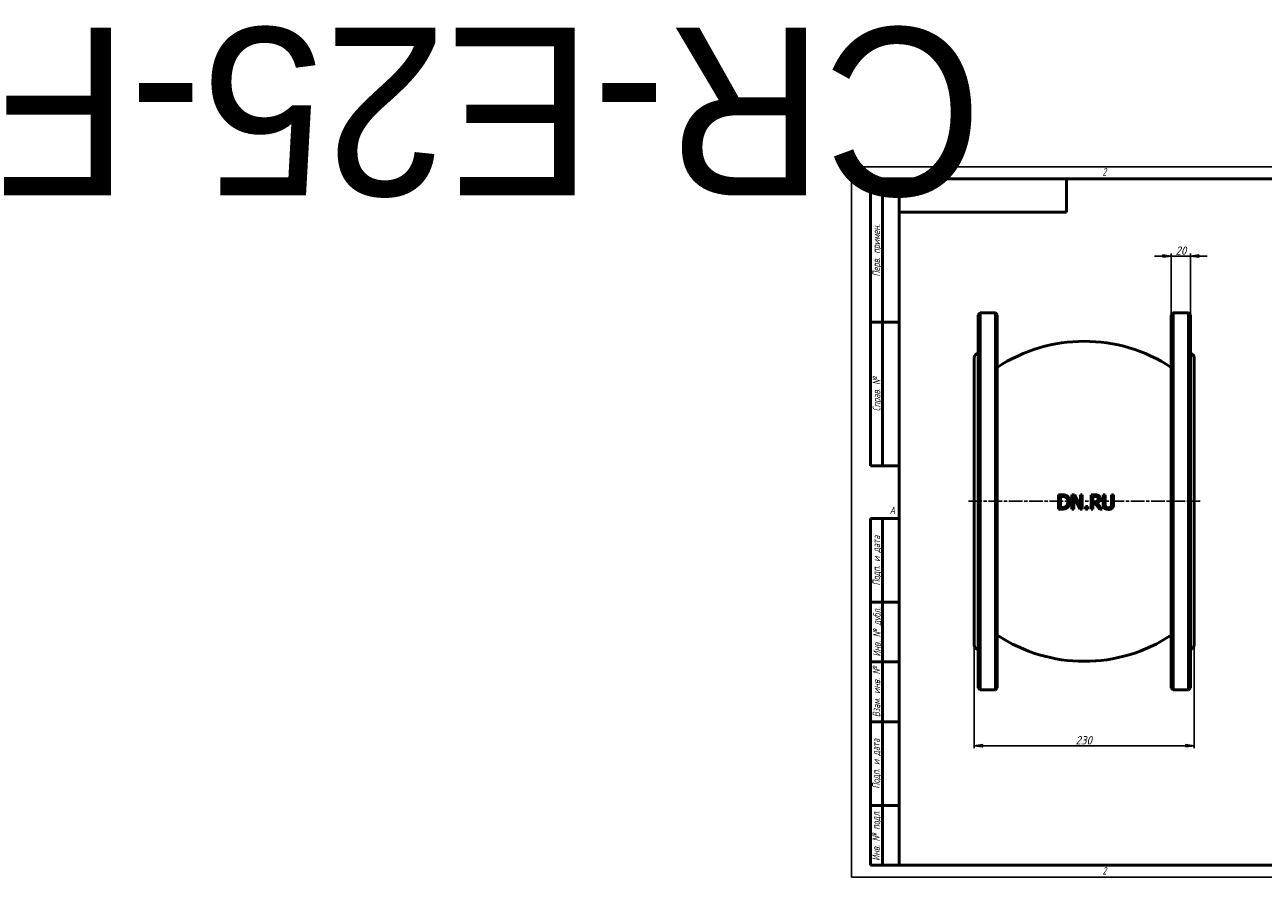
# Model space of a CAD drawing. Header units: millimetres. Extents: x -865 to 5756, y -174 to 891.
# Tile 1 of 4: x -865 to 431, y 0 to 891. Entities that reach past the tile are written whole.
import ezdxf
from ezdxf.enums import TextEntityAlignment as Align

# ---------------------------------------------------------------- set-up
doc = ezdxf.new("R2018")
doc.units = ezdxf.units.MM
doc.header["$LTSCALE"] = 2.5
doc.linetypes.add('CHAIN', pattern=[0.7087, 0.4724, -0.0591, 0.1181, -0.0591])
for name, color, linetype, lineweight in [('Видимый контур (ГОСТ)', 7, 'Continuous', 50), ('Кромка (ГОСТ)', 7, 'Continuous', 50), ('Обозначение (ГОСТ)', 7, 'Continuous', 25), ('Осевая линия (ГОСТ)', 7, 'Continuous', 25), ('Размер (ГОСТ)', 7, 'Continuous', 25), ('Эскизная геометрия (ГОСТ)', 7, 'Continuous', 50)]:
    doc.layers.add(name, color=color, linetype=linetype, lineweight=lineweight)
doc.styles.add('Альтернативный текст (ГОСТ)', font='arial.ttf', dxfattribs={"width": 0.8})
doc.styles.add('Обычный текст (ГОСТ)', font='GOST Common Italic.ttf')
doc.dimstyles.new('Обычный (ГОСТ)', dxfattribs={"dimscale": 2.5, "dimtxt": 3.5, "dimasz": 3.5, "dimexe": 1, "dimexo": 0, "dimgap": 0.5, "dimtad": 1, "dimtxsty": 'Обычный текст (ГОСТ)', "dimblk": 'Filled-1', "dimcen": 0.09, "dimdle": 15, "dimclrd": 256, "dimclre": 256, "dimclrt": 256, "dimazin": 2, "dimtfac": 0.714286, "dimtdec": 3, "dimtmove": 0, "dimatfit": 3, "dimfxl": 1, "dimtolj": 1, "dimlwd": 25, "dimlwe": 25, "dimarcsym": 0})

# ---------------------------------------------------------------- blocks, each defined once
blk = doc.blocks.new('Рамки ГОСТ - Рамка')
at = {"layer": 'Кромка (ГОСТ)', "lineweight": 25}
for p, q in [((0, 0), (0, 297)), ((0, 297), (420, 297)), ((420, 297), (420, 0)), ((420, 0), (0, 0))]:
    blk.add_line(p, q, dxfattribs=at)
at = {"layer": 'Кромка (ГОСТ)'}
for p, q in [((210, 292), (210, 297)), ((415, 292), (20, 292)), ((20, 292), (20, 5)), ((415, 5), (415, 292)), ((20, 5), (415, 5)), ((210, 5), (210, 0))]:
    blk.add_line(p, q, dxfattribs=at)
at = {"layer": 'Кромка (ГОСТ)', "char_height": 3.17, "attachment_point": 1, "style": 'Альтернативный текст (ГОСТ)'}
for s, insert, width in [('\\fGOST Common|b0|i1;{\\H3.1700;2}', (105, 296.5), 5.2328), ('\\fGOST Common|b0|i1;{\\H3.1700;1}', (315.02, 296.44), 5.2327), ('\\fGOST Common|b0|i1;{\\H3.1700;A}', (16, 155), 5.1335), ('\\fGOST Common|b0|i1;{\\H3.1700;A}', (416, 148.5), 5.0704), ('\\fGOST Common|b0|i1;{\\H3.1700;2}', (104.99, 4.3), 5.2328), ('\\fGOST Common|b0|i1;{\\H3.1700;1}', (315, 4.14), 6.6287), ('\\fGOST Common|b0|i1;{\\H3.1700;Формат А3}', (370, 4.39), 25.2103)]:
    blk.add_mtext(s, dxfattribs=dict(at, insert=insert, width=width))
blk = doc.blocks.new('ГОСТ - Доп. графы 1')
at = {"layer": 'Эскизная геометрия (ГОСТ)'}
for p, q in [((-12, 0), (-12, 145)), ((-12, 145), (0, 145)), ((-7, 145), (-7, 0)), ((-12, 110), (-7, 110)), ((-7, 110), (0, 110)), ((-12, 85), (-7, 85)), ((-7, 85), (0, 85)), ((-12, 60), (-7, 60)), ((-7, 60), (0, 60)), ((-12, 25), (-7, 25)), ((-7, 25), (0, 25)), ((0, 0), (-12, 0))]:
    blk.add_line(p, q, dxfattribs=at)
at = {"layer": 'Обозначение (ГОСТ)', "char_height": 3.17, "attachment_point": 5, "rotation": 90, "style": 'Альтернативный текст (ГОСТ)'}
for s, insert, width in [('\\fGOST Common|b0|i1;{\\H3.1700;Подп. и дата}', (-9.37, 127.41), 34.7679), ('\\fGOST Common|b0|i1;{\\H3.1700;Инв. № дубл.}', (-8.95, 97.55), 24.8438), ('\\fGOST Common|b0|i1;{\\H3.1700;Взам. инв. №}', (-9.58, 72.53), 24.8669), ('\\fGOST Common|b0|i1;{\\H3.1700;Подп. и дата}', (-9.5, 42.47), 35.1486), ('\\fGOST Common|b0|i1;{\\H3.1700;Инв. № подл.}', (-9.5, 12.41), 24.9618)]:
    blk.add_mtext(s, dxfattribs=dict(at, insert=insert, width=width))
at = {"layer": 'Обозначение (ГОСТ)', "lineweight": 30, "flags": 17}
for tag, p in [('Подп._и_дата_2', (-3.53, 127.51)), ('Инв._номер_дубликата', (-3.41, 97.47)), ('Взамен_инв._номера', (-3.46, 72.53)), ('Подп._и_дата_1', (-3.42, 42.35)), ('ИНВЕНТАРНЫЙ_НОМЕР', (-3.33, 12.68))]:
    blk.add_attdef(tag, text='', height=3.17, rotation=90, dxfattribs=at).set_placement(p, align=Align.MIDDLE_CENTER)
blk = doc.blocks.new('ГОСТ - Доп. графы 2')
at = {"layer": 'Эскизная геометрия (ГОСТ)'}
for p, q in [((-12, 0), (-12, 120)), ((-12, 120), (0, 120)), ((-7, 0), (-7, 120)), ((-12, 60), (0, 60)), ((0, 0), (-12, 0))]:
    blk.add_line(p, q, dxfattribs=at)
at = {"layer": 'Обозначение (ГОСТ)', "char_height": 3.17, "attachment_point": 5, "rotation": 90, "style": 'Альтернативный текст (ГОСТ)'}
for s, insert, width in [('\\fGOST Common|b0|i1;{\\H3.1700;Перв. примен.}', (-9.19, 90.05), 60.0143), ('\\fGOST Common|b0|i1;{\\H3.1700;Справ. №}', (-9.1, 30), 59.9357)]:
    blk.add_mtext(s, dxfattribs=dict(at, insert=insert, width=width))
at = {"layer": 'Обозначение (ГОСТ)', "lineweight": 30, "flags": 17}
for tag, p in [('Первичная_применяемость', (-3.65, 90.03)), ('Справочный_номер', (-3.55, 30.02))]:
    blk.add_attdef(tag, text='', height=3.17, rotation=90, dxfattribs=at).set_placement(p, align=Align.MIDDLE_CENTER)
blk = doc.blocks.new('ГОСТ - Доп. графы 3')
at = {"layer": 'Эскизная геометрия (ГОСТ)'}
for p, q in [((0, 0), (70, 0)), ((70, 0), (70, -14)), ((70, -14), (0, -14))]:
    blk.add_line(p, q, dxfattribs=at)
at = {"layer": 'Обозначение (ГОСТ)', "lineweight": 30}
blk.add_attdef('ОБОЗНАЧЕНИЕ', text='', height=5, rotation=180, dxfattribs=at).set_placement((34.94, -6.97), align=Align.MIDDLE_CENTER)
blk = doc.blocks.new('Filled-1')
at = {"color": 0}
for p, q in [((0, 0), (-1, 0.14)), ((-1, 0.14), (-1, -0.14)), ((-1, 0), (0, 0)), ((-1, -0.14), (0, 0))]:
    blk.add_line(p, q, dxfattribs=at)
at = {"color": 0, "flags": 128}
blk.add_lwpolyline([(-1, -0.14), (0, 0), (-1, 0.14), (-1, -0.14)], dxfattribs=at)
at = {"color": 0}
blk.add_solid([(-1, -0.14), (0, 0), (-1, 0.14), (-1, -0.14)], dxfattribs=at)
blk = doc.blocks.new('*D9')
at = {"layer": 'Defpoints', "color": 0, "linetype": 'Continuous', "transparency": 16777216}
for p in [(128.4, 242.9), (358.4, 242.9), (358.4, 137.5)]:
    blk.add_point(p, dxfattribs=at)
at = {"layer": 'Размер (ГОСТ)', "linetype": 'Continuous', "lineweight": 25, "transparency": 16777216}
for p, q in [((128.4, 242.9), (128.4, 135)), ((358.4, 242.9), (358.4, 135)), ((137.2, 137.5), (349.7, 137.5))]:
    blk.add_line(p, q, dxfattribs=at)
at = {"layer": 'Размер (ГОСТ)', "linetype": 'Continuous', "lineweight": 25, "transparency": 16777216, "xscale": 8.75, "yscale": 8.75, "zscale": 8.75, "rotation": 180}
blk.add_blockref('Filled-1', (128.4, 137.5), dxfattribs=at)
at = {"layer": 'Размер (ГОСТ)', "linetype": 'Continuous', "lineweight": 25, "transparency": 16777216, "xscale": 8.75, "yscale": 8.75, "zscale": 8.75}
blk.add_blockref('Filled-1', (358.4, 137.5), dxfattribs=at)
at = {"layer": 'Размер (ГОСТ)', "linetype": 'Continuous', "lineweight": 25, "transparency": 16777216, "insert": (234.2, 147.5), "char_height": 8.75, "attachment_point": 1, "style": 'Обычный текст (ГОСТ)'}
blk.add_mtext('\\A1;230', dxfattribs=at)
blk = doc.blocks.new('*D14')
at = {"layer": 'Defpoints', "color": 0, "linetype": 'Continuous', "transparency": 16777216}
for p in [(354.4, 649.3), (334.4, 587.9), (354.4, 587.9)]:
    blk.add_point(p, dxfattribs=at)
at = {"layer": 'Размер (ГОСТ)', "linetype": 'Continuous', "lineweight": 25, "transparency": 16777216}
for p, q in [((325.7, 649.3), (316.9, 649.3)), ((334.4, 587.9), (334.4, 651.8)), ((334.4, 649.3), (343.2, 649.3)), ((343.2, 649.3), (345.7, 649.3)), ((354.4, 649.3), (345.7, 649.3)), ((354.4, 587.9), (354.4, 651.8)), ((363.2, 649.3), (371.9, 649.3))]:
    blk.add_line(p, q, dxfattribs=at)
at = {"layer": 'Размер (ГОСТ)', "linetype": 'Continuous', "lineweight": 25, "transparency": 16777216, "xscale": 8.75, "yscale": 8.75, "zscale": 8.75}
blk.add_blockref('Filled-1', (334.4, 649.3), dxfattribs=at)
at = {"layer": 'Размер (ГОСТ)', "linetype": 'Continuous', "lineweight": 25, "transparency": 16777216, "xscale": 8.75, "yscale": 8.75, "zscale": 8.75, "rotation": 180}
blk.add_blockref('Filled-1', (354.4, 649.3), dxfattribs=at)
at = {"layer": 'Размер (ГОСТ)', "linetype": 'Continuous', "lineweight": 25, "transparency": 16777216, "insert": (338.8, 659.3), "char_height": 8.75, "attachment_point": 1, "style": 'Обычный текст (ГОСТ)'}
blk.add_mtext('\\A1;20', dxfattribs=at)

msp = doc.modelspace()

# ---------------------------------------------------------------- linework, layer by layer
at = {"layer": 'Видимый контур (ГОСТ)'}
for p, q in [((132.446, 587.924), (134.446, 589.924)), ((132.446, 197.924), (132.446, 587.924)), ((134.446, 589.924), (134.446, 195.924)), ((134.446, 589.924), (150.446, 589.924)), ((150.446, 195.924), (150.446, 589.924)), ((152.446, 587.924), (150.446, 589.924)), ((152.446, 587.924), (152.446, 197.924)), ((334.446, 587.924), (336.446, 589.924)), ((334.446, 197.924), (334.446, 587.924)), ((336.446, 589.924), (336.446, 195.924)), ((336.446, 589.924), (352.446, 589.924)), ((352.446, 195.924), (352.446, 589.924)), ((354.446, 587.924), (352.446, 589.924)), ((354.446, 587.924), (354.446, 197.924)), ((128.446, 242.924), (128.446, 542.924)), ((358.446, 542.924), (358.446, 242.924)), ((219.972, 399.788), (216.556, 399.788)), ((216.556, 384.788), (216.556, 399.788)), ((218.55, 398.062), (220.069, 398.062)), ((218.55, 398.062), (218.55, 386.514)), ((233.379, 399.788), (230.547, 399.788)), ((230.547, 384.788), (230.547, 399.788)), ((232.407, 397.721), (232.407, 384.788)), ((232.407, 397.721), (239.044, 384.788)), ((239.421, 387.912), (233.379, 399.788)), ((241.281, 399.788), (239.421, 399.788)), ((239.421, 387.912), (239.421, 399.788)), ((241.281, 399.788), (241.281, 384.788)), ((254.433, 399.788), (250.567, 399.788)), ((250.567, 384.788), (250.567, 399.788)), ((252.561, 398.062), (252.561, 392.421)), ((252.561, 398.062), (254.542, 398.062)), ((254.311, 392.421), (252.561, 392.421)), ((252.561, 390.756), (252.561, 384.788)), ((252.561, 390.756), (254.846, 390.756)), ((254.846, 390.756), (259.587, 384.788)), ((262.176, 384.788), (256.84, 391.315)), ((265.178, 399.788), (263.185, 399.788)), ((263.185, 390.428), (263.185, 399.788)), ((265.178, 399.788), (265.178, 390.428)), ((274.04, 399.788), (272.046, 399.788)), ((272.046, 390.379), (272.046, 399.788)), ((274.04, 399.788), (274.04, 390.428)), ((216.556, 384.788), (220.008, 384.788)), ((220.069, 386.514), (218.55, 386.514)), ((230.547, 384.788), (232.407, 384.788)), ((239.044, 384.788), (241.281, 384.788)), ((247.115, 387.656), (244.708, 387.656)), ((244.708, 384.788), (244.708, 387.656)), ((244.708, 384.788), (247.115, 384.788)), ((247.115, 387.656), (247.115, 384.788)), ((250.567, 384.788), (252.561, 384.788)), ((259.587, 384.788), (262.176, 384.788)), ((132.446, 197.924), (134.446, 195.924)), ((134.446, 195.924), (150.446, 195.924)), ((152.446, 197.924), (150.446, 195.924)), ((334.446, 197.924), (336.446, 195.924)), ((336.446, 195.924), (352.446, 195.924)), ((354.446, 197.924), (352.446, 195.924))]:
    msp.add_line(p, q, dxfattribs=at)
for centre, radius, start, end in [((243.446, 395.18), 165, 56.528979, 123.471021), ((133.446, 542.924), 5, 101.536959, 180), ((353.446, 542.924), 5, 0, 78.463041), ((243.446, 390.668), 165, 236.528979, 303.471021), ((133.446, 242.924), 5, 180, 258.463041), ((353.446, 242.924), 5, 281.536959, 0)]:
    msp.add_arc(centre, radius, start, end, dxfattribs=at)
for points, knots in [([(225.345, 398.596), (224.824, 398.939), (223.976, 399.363), (221.905, 399.746), (220.866, 399.788), (219.972, 399.788)], [0, 0, 0, 0, 0.188142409, 0.188142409, 0.328302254, 0.328302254, 0.328302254, 0.328302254]), ([(220.069, 398.062), (221.432, 398.062), (222.195, 397.898), (223.15, 397.614), (223.603, 397.415), (224.032, 397.162)], [-0.30161701, -0.30161701, -0.30161701, -0.30161701, -0.15044182, -0.15044182, 0, 0, 0, 0]), ([(224.032, 397.162), (224.428, 396.919), (224.781, 396.622), (225.389, 395.907), (225.63, 395.504), (225.985, 394.659), (226.104, 394.23), (226.269, 393.302), (226.305, 392.798), (226.305, 392.3)], [-0.564875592, -0.564875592, -0.564875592, -0.564875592, -0.424730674, -0.424730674, -0.282842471, -0.282842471, -0.149582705, -0.149582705, 0, 0, 0, 0]), ([(226.305, 392.3), (226.305, 391.544), (226.232, 390.756), (225.912, 389.665), (225.714, 389.125), (225.019, 388.158), (224.647, 387.802), (224.214, 387.51)], [-0.757466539, -0.757466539, -0.757466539, -0.757466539, -0.358672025, -0.358672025, -0.157590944, -0.157590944, 0, 0, 0, 0]), ([(225.32, 385.991), (225.723, 386.257), (226.089, 386.568), (226.76, 387.287), (227.054, 387.69), (227.566, 388.561), (227.888, 389.198), (228.301, 390.788), (228.384, 391.529), (228.384, 392.275)], [0, 0, 0, 0, 0.14578472, 0.14578472, 0.296481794, 0.296481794, 0.449614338, 0.449614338, 0.577137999, 0.577137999, 0.577137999, 0.577137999]), ([(228.384, 392.275), (228.384, 393.036), (228.311, 393.802), (227.971, 395.213), (227.728, 395.834), (227.131, 396.863), (226.834, 397.266), (226.145, 397.999), (225.762, 398.319), (225.345, 398.596)], [0, 0, 0, 0, 0.228195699, 0.228195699, 0.435653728, 0.435653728, 0.587858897, 0.587858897, 0.739957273, 0.739957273, 0.739957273, 0.739957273]), ([(257.022, 393.199), (256.809, 392.986), (256.564, 392.822), (256.196, 392.669), (255.918, 392.559), (255.014, 392.44), (254.661, 392.421), (254.311, 392.421)], [-0.797978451, -0.797978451, -0.797978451, -0.797978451, -0.274003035, -0.274003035, -0.104987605, -0.104987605, 0, 0, 0, 0]), ([(258.25, 398.998), (257.976, 399.175), (257.687, 399.323), (257.056, 399.56), (256.327, 399.788), (254.433, 399.788)], [0, 0, 0, 0, 0.098008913, 0.098008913, 0.202542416, 0.202542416, 0.202542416, 0.202542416]), ([(254.542, 398.062), (254.926, 398.062), (255.338, 398.043), (255.94, 397.95), (256.157, 397.902), (256.567, 397.755), (256.752, 397.665), (256.925, 397.551)], [-0.247544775, -0.247544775, -0.247544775, -0.247544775, -0.130736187, -0.130736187, -0.062132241, -0.062132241, 0, 0, 0, 0]), ([(256.84, 391.315), (257.23, 391.461), (257.604, 391.645), (258.283, 392.093), (258.583, 392.349), (259.317, 393.161), (259.547, 393.651), (259.872, 394.552), (259.952, 395.133), (259.952, 395.716)], [0, 0, 0, 0, 0.125390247, 0.125390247, 0.244659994, 0.244659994, 0.454499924, 0.454499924, 0.780420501, 0.780420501, 0.780420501, 0.780420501]), ([(256.925, 397.551), (257.094, 397.437), (257.246, 397.303), (257.376, 397.145), (257.418, 397.094), (257.455, 397.043), (257.488, 396.993), (257.521, 396.945), (257.549, 396.898), (257.575, 396.852), (257.6, 396.806), (257.622, 396.761), (257.642, 396.718), (257.655, 396.69), (257.667, 396.663), (257.678, 396.637), (257.747, 396.467), (257.796, 396.291), (257.827, 396.111), (257.859, 395.929), (257.873, 395.743), (257.873, 395.557)], [-0.201914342, -0.201914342, -0.201914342, -0.201914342, -0.159534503, -0.159534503, -0.159534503, -0.145807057, -0.145807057, -0.145807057, -0.132552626, -0.132552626, -0.132552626, -0.119422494, -0.119422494, -0.119422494, -0.110853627, -0.110853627, -0.110853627, -0.055780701, -0.055780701, -0.055780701, 0, 0, 0, 0]), ([(257.873, 395.557), (257.873, 395.307), (257.857, 395.053), (257.818, 394.805), (257.813, 394.775), (257.808, 394.745), (257.802, 394.715), (257.777, 394.573), (257.745, 394.443), (257.708, 394.324), (257.695, 394.28), (257.681, 394.237), (257.666, 394.196), (257.642, 394.129), (257.617, 394.065), (257.59, 394.004), (257.454, 393.698), (257.265, 393.429), (257.022, 393.199)], [-0.230749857, -0.230749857, -0.230749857, -0.230749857, -0.172908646, -0.172908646, -0.172908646, -0.165879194, -0.165879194, -0.165879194, -0.132746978, -0.132746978, -0.132746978, -0.120543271, -0.120543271, -0.120543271, -0.100592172, -0.100592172, -0.100592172, 0, 0, 0, 0]), ([(259.952, 395.716), (259.952, 396.155), (259.904, 396.601), (259.714, 397.241), (259.579, 397.617), (258.988, 398.426), (258.646, 398.742), (258.25, 398.998)], [0, 0, 0, 0, 0.131863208, 0.131863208, 0.200177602, 0.200177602, 0.261059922, 0.261059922, 0.261059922, 0.261059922]), ([(263.185, 390.428), (263.185, 389.55), (263.257, 388.586), (263.566, 387.527), (263.691, 387.145), (264.131, 386.403), (264.357, 386.115), (264.619, 385.857)], [0, 0, 0, 0, 0.263415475, 0.263415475, 0.33062629, 0.33062629, 0.380812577, 0.380812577, 0.380812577, 0.380812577]), ([(265.823, 387.401), (265.662, 387.645), (265.535, 387.906), (265.347, 388.461), (265.178, 389.075), (265.178, 390.428)], [0, 0, 0, 0, 0.088088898, 0.088088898, 0.176228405, 0.176228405, 0.176228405, 0.176228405]), ([(272.046, 390.379), (272.046, 389.082), (271.881, 388.477), (271.701, 387.928), (271.57, 387.655), (271.402, 387.401)], [0, 0, 0, 0, 0.389275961, 0.389275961, 0.824066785, 0.824066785, 0.824066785, 0.824066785]), ([(272.606, 385.857), (272.934, 386.171), (273.202, 386.529), (273.55, 387.209), (273.759, 387.695), (274.002, 389.154), (274.04, 389.802), (274.04, 390.428)], [0, 0, 0, 0, 0.136783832, 0.136783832, 0.229293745, 0.229293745, 0.29725967, 0.29725967, 0.29725967, 0.29725967]), ([(220.008, 384.788), (222.146, 384.788), (223.141, 385.04), (224.223, 385.382), (224.788, 385.657), (225.32, 385.991)], [0, 0, 0, 0, 0.64790932, 0.64790932, 1.44890975, 1.44890975, 1.44890975, 1.44890975]), ([(224.214, 387.51), (223.851, 387.256), (223.461, 387.055), (222.837, 386.835), (222.413, 386.7), (221.156, 386.54), (220.606, 386.514), (220.069, 386.514)], [-0.829171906, -0.829171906, -0.829171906, -0.829171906, -0.383405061, -0.383405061, -0.162733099, -0.162733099, 0, 0, 0, 0]), ([(264.619, 385.857), (264.87, 385.606), (265.149, 385.391), (265.77, 385.021), (266.108, 384.874), (267.145, 384.548), (267.887, 384.472), (268.606, 384.472)], [0, 0, 0, 0, 0.107336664, 0.107336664, 0.218820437, 0.218820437, 0.437618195, 0.437618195, 0.437618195, 0.437618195]), ([(268.606, 386.173), (268.078, 386.173), (267.528, 386.239), (266.788, 386.531), (266.553, 386.662), (266.14, 386.992), (265.967, 387.183), (265.823, 387.401)], [0, 0, 0, 0, 0.160360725, 0.160360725, 0.241037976, 0.241037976, 0.319362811, 0.319362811, 0.319362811, 0.319362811]), ([(271.402, 387.401), (271.258, 387.183), (271.083, 386.995), (270.661, 386.666), (270.422, 386.539), (269.668, 386.248), (269.137, 386.173), (268.606, 386.173)], [0, 0, 0, 0, 0.078546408, 0.078546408, 0.161496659, 0.161496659, 0.321787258, 0.321787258, 0.321787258, 0.321787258]), ([(268.606, 384.472), (269.161, 384.472), (269.738, 384.513), (270.617, 384.698), (271.068, 384.824), (271.942, 385.29), (272.292, 385.549), (272.606, 385.857)], [0, 0, 0, 0, 0.168494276, 0.168494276, 0.272274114, 0.272274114, 0.354657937, 0.354657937, 0.354657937, 0.354657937])]:
    msp.add_open_spline(points, degree=3, knots=knots, dxfattribs=at)
at = {"layer": 'Осевая линия (ГОСТ)', "linetype": 'CHAIN', "ltscale": 11.993792}
msp.add_line((122.196, 392.924), (364.696, 392.924), dxfattribs=at)

# ---------------------------------------------------------------- block references
ref = msp.add_blockref('ГОСТ - Доп. графы 3', (50, 730), dxfattribs=dict(xscale=2.5, yscale=2.5, zscale=2.5))
lines = msp.add_mtext('CR-E25-F', dxfattribs={"layer": 'Обозначение (ГОСТ)', "insert": (137.355, 712.581), "char_height": 175.3121, "attachment_point": 1, "rotation": 180})
ref.add_attrib('ОБОЗНАЧЕНИЕ', '', (137.355, 712.581)).embed_mtext(lines)
at = {"xscale": 2.5, "yscale": 2.5, "zscale": 2.5}
for name, p in [('Рамки ГОСТ - Рамка', (0, 0)), ('ГОСТ - Доп. графы 2', (50, 430)), ('ГОСТ - Доп. графы 1', (50, 12.5))]:
    msp.add_blockref(name, p, dxfattribs=at)

# ---------------------------------------------------------------- dimensions: what is measured, and where the dimension line sits
at = {"layer": 'Размер (ГОСТ)', "linetype": 'Continuous', "lineweight": 25}
for base, p1, p2, override, picture, middle in [((354.446, 649.318), (334.446, 587.924), (354.446, 587.924), {"dimgap": 0.5, "dimdec": 2, "dimtol": 0, "dimlim": 0, "dimtp": 0, "dimtm": 0, "dimtdec": 3, "dimtofl": 0}, '*D14', (344.946, 649.318)), ((358.446, 137.455), (128.446, 242.924), (358.446, 242.924), {"dimgap": 0.5, "dimdec": 2, "dimtol": 0, "dimlim": 0, "dimtp": 0, "dimtm": 0, "dimtdec": 3, "dimtofl": 0, "dimatfit": 1}, '*D9', (243.446, 137.455))]:
    dim = msp.add_linear_dim(base=base, p1=p1, p2=p2, angle=180, dimstyle='Обычный (ГОСТ)', override=override, dxfattribs=at)
    dim.commit()
    dim.dimension.update_dxf_attribs({"geometry": picture, "text_midpoint": middle, "dimtype": 160})

doc.saveas('drawing.dxf')
